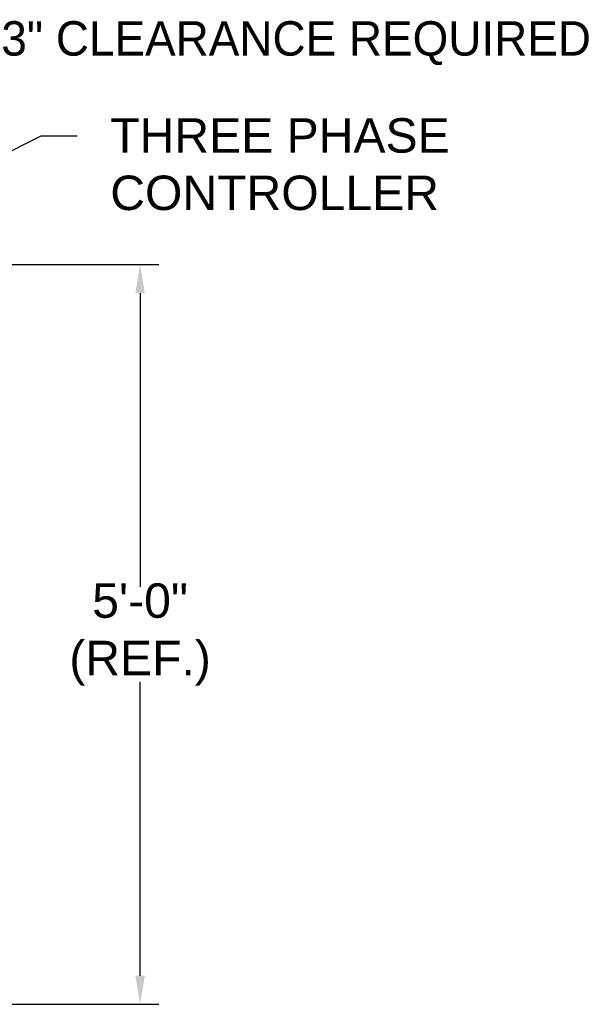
# Model space of a CAD drawing. Header units: inches. Extents: x 144.9 to 238.4, y 214.8 to 247.7.
# Tile 155 of 256: x 184.4 to 185.9, y 220.3 to 223. Entities that reach past the tile are written whole.
import ezdxf
from ezdxf import colors
from ezdxf.entities.mleader import LeaderData, LeaderLine
from ezdxf.math import Vec2, Vec3

# ---------------------------------------------------------------- set-up
doc = ezdxf.new("R2010")
doc.units = ezdxf.units.IN
doc.header["$LTSCALE"] = 0.25
doc.header["$MEASUREMENT"] = 0
doc.layers.add('ANNOTATIONS', color=1, linetype='Continuous')
doc.styles.add('ARIAL', font='arial.ttf', dxfattribs={"height": 0.09375})

msp = doc.modelspace()

# ---------------------------------------------------------------- linework, layer by layer
at = {"layer": 'ANNOTATIONS'}
for p, q in [((183.68615, 222.32049), (184.7371, 222.32049)), ((184.686, 222.24283), (184.686, 221.44241)), ((184.686, 220.38386), (184.686, 221.18388)), ((183.15577, 220.30619), (184.7371, 220.30619))]:
    msp.add_line(p, q, dxfattribs=at)
for points in [[(184.67306, 222.24283), (184.69895, 222.24283), (184.686, 222.32049)], [(184.67306, 220.38386), (184.69895, 220.38386), (184.686, 220.30619)]]:
    msp.add_solid(points, dxfattribs=at)

# ---------------------------------------------------------------- texts
at = {"layer": 'ANNOTATIONS', "char_height": 0.09375, "style": 'ARIAL'}
for s, insert, attachment_point in [('3" CLEARANCE REQUIRED', (185.91399, 222.92308), 6), ('5\'-0"\\P(REF.)', (184.686, 221.31315), 5)]:
    msp.add_mtext(s, dxfattribs=dict(at, insert=insert, attachment_point=attachment_point))

# ---------------------------------------------------------------- leaders
at = {"layer": 'ANNOTATIONS'}
ml = msp.add_multileader_mtext('Standard', dxfattribs=at)
ml.set_content('THREE PHASE\\PCONTROLLER', color=256, style='ARIAL')
ml.set_leader_properties()
ml.build(insert=Vec2(0, 0))
ml.multileader.update_dxf_attribs({"dogleg_length": 0.36, "arrow_head_size": 0.09375})
ctx = ml.context
ctx.base_point, ctx.char_height, ctx.arrow_head_size, ctx.landing_gap_size, ctx.plane_origin = Vec3(184.51484, 222.67104), 0.09375, 0.09375, 0.09, Vec3(183.43289, 222.37406)
notes = []
notes.append((ctx, [(0, (1, 1, 0), (184.41688, 222.67104), (1, 0), 0.09796, [(0, [(183.90748, 222.41277)], 0, [])])]))
ctx.mtext.insert, ctx.mtext.flow_direction = Vec3(184.60484, 222.71871), 5
for ctx, leaders in notes:
    for number, flags, end, landing, length, lines in leaders:
        leader = LeaderData()
        leader.index, (leader.has_last_leader_line, leader.has_dogleg_vector, leader.attachment_direction) = number, flags
        leader.last_leader_point, leader.dogleg_vector, leader.dogleg_length = Vec3(end), Vec3(landing), length
        for number, points, colour, breaks in lines:
            line = LeaderLine()
            line.index, line.vertices, line.color, line.breaks = number, Vec3.list(points), colors.encode_raw_color(colour), breaks
            leader.lines.append(line)
        ctx.leaders.append(leader)

doc.saveas('drawing.dxf')
